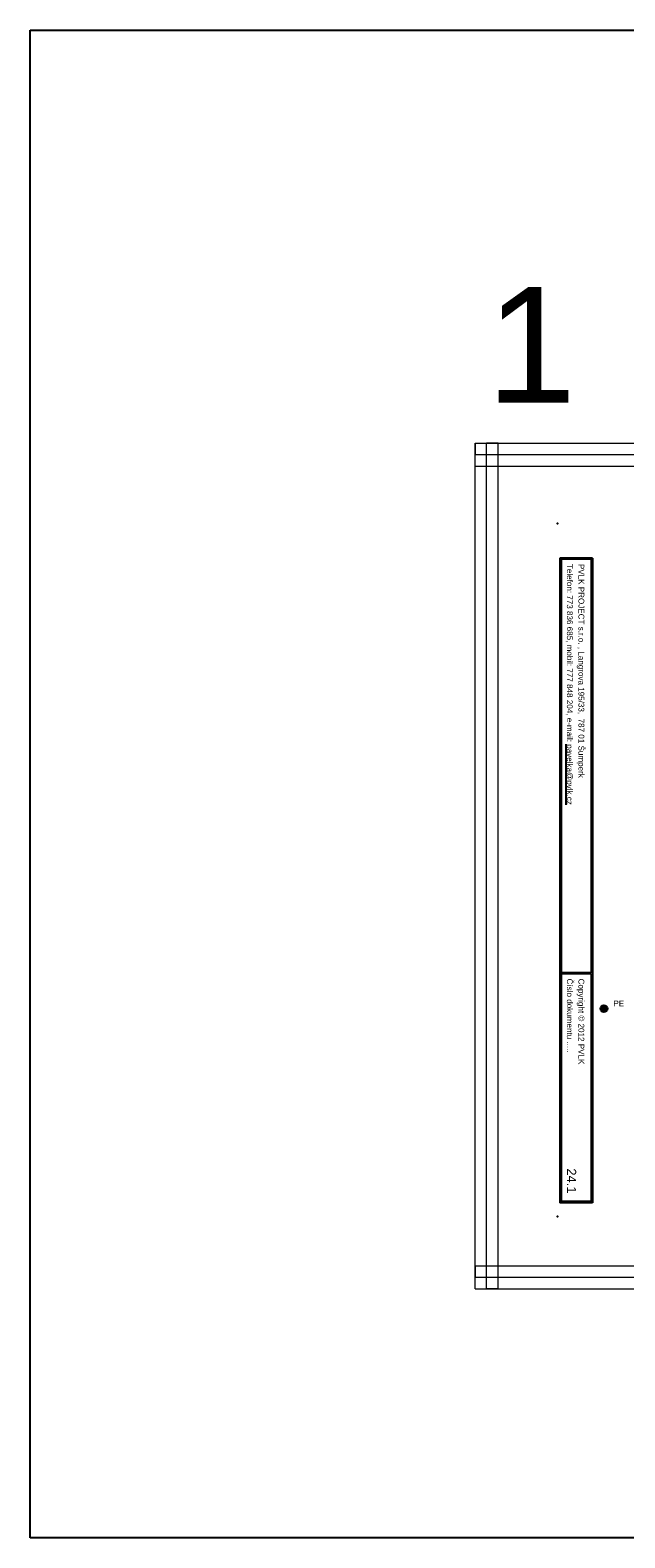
# Model space of a CAD drawing. Extents: x -3642 to 3381, y 3251 to 3904.
# Tile 1 of 41: x -3642 to -3385, y 3251 to 3904. Entities that reach past the tile are written whole.
import ezdxf
from ezdxf.enums import TextEntityAlignment as Align

# ---------------------------------------------------------------- set-up
doc = ezdxf.new("R2010")
doc.units = 0
doc.header["$MEASUREMENT"] = 0
for name, color, linetype in [('1-KRESBA', 7, 'Continuous'), ('__10-Popisy', 220, 'Continuous'), ('__Bílá', 7, 'Continuous'), ('__Vínová 220', 220, 'Continuous'), ('__Zelená', 3, 'Continuous')]:
    doc.layers.add(name, color=color, linetype=linetype)
doc.styles.add('Arial', font='arial.ttf')

# ---------------------------------------------------------------- blocks, each defined once
blk = doc.blocks.new('BLK_Razítko_malé_pro_rozváděče')
at = {"layer": '__Bílá'}
for p, q in [((15, -1), (15, -20)), ((15, -1), (294, -1)), ((15.5, -1.5), (15.5, -19.5)), ((15.5, -1.5), (184.5, -1.5)), ((184.5, -1.5), (184.5, -19.5)), ((185, -1.5), (185, -19.5)), ((185, -1.5), (293.5, -1.5)), ((293.5, -19.5), (293.5, -1.5)), ((294, -20), (294, -1)), ((15.5, -19.5), (184.5, -19.5)), ((185, -19.5), (293.5, -19.5)), ((15, -20), (294, -20)), ((15, -405), (15, -419)), ((15, -405), (294, -405)), ((15.5, -405.5), (15.5, -418.5)), ((15.5, -405.5), (194.5, -405.5)), ((194.5, -405.5), (194.5, -418.5)), ((195, -405.5), (195, -418.5)), ((195, -405.5), (293.5, -405.5)), ((293.5, -405.5), (293.5, -418.5)), ((294, -405), (294, -419)), ((15, -419), (294, -419)), ((15.5, -418.5), (194.5, -418.5)), ((195, -418.5), (293.5, -418.5))]:
    blk.add_line(p, q, dxfattribs=at)
for p in [(0, 0), (300, 0), (0, -420), (300, -420)]:
    blk.add_point(p, dxfattribs=at)
at = {"layer": '__Bílá', "style": 'Arial'}
for s, height, p in [('-', 3, (38, -7)), ('Dokument', 2.5, (187, -7)), ('-', 3, (210.5, -7)), ('SO/PS', 2.5, (17.5, -12)), ('-', 3, (38, -12)), ('Vypracoval', 2.5, (187, -12)), ('-', 3, (210.5, -12)), ('Investor', 2.5, (17.5, -17)), ('-', 3, (38, -17)), ('Datum', 2.5, (187, -17)), ('-', 3, (210.5, -17)), ('PVLK PROJECT s.r.o. , Langrova 195/33,  787 01 Šumperk', 2.5, (17.5, -411)), ('Copyright © 2012 PVLK', 2.5, (197, -411)), ('Telefon: 773 836 685, mobil: 777 848 204, e-mail: %%Upavelka@pvlk.cz', 2.5, (17.5, -416)), ('Číslo dokumentu .....', 2.5, (197, -416))]:
    blk.add_text(s, height=height, dxfattribs=at).set_placement(p)
at = {"layer": '__Vínová 220', "char_height": 2.5, "attachment_point": 7, "style": 'Arial'}
for s, insert in [('715 0908', (17.5, -7)), ('Rozšíření výrobního areálu firmy PLASTKON PRODUCT, S.R.O.', (42.5, -7.75)), ('R3 – Hlavní rozváděč 3NP', (215, -7.75)), ('SO 02 - Novostavba skladovací haly s administrativní budovou', (42.5, -12.75)), ('Miroslav Pavelka', (215, -12.75)), ('Plastkon product, s.r.o., Hlavní 147, Mikulovice 790 84', (42.5, -17.75)), ('06/2016', (215, -17.75))]:
    blk.add_mtext(s, dxfattribs=dict(at, insert=insert))
at = {"layer": '__Vínová 220', "style": 'Arial'}
blk.add_attdef('ČÍSLO', text='', height=4, dxfattribs=at).set_placement((290, -416), align=Align.RIGHT)
blk = doc.blocks.new('L0001A02')
at = {"linetype": 'Continuous'}
h = blk.add_hatch(color=256, dxfattribs=at)
edge = h.paths.add_edge_path()
edge.add_arc((0, 0), 1.5, 0, 360)
blk.add_circle((0, 0), 1.5)

msp = doc.modelspace()

# ---------------------------------------------------------------- linework, layer by layer
at = {"layer": '1-KRESBA', "color": 3}
msp.add_lwpolyline([(-3642.15, 3903.52), (3380.95, 3903.52), (3380.95, 3250.95), (-3642.15, 3250.95)], close=True, dxfattribs=at)
at = {"layer": '__Vínová 220', "lineweight": 0}
for p, q in [((-3449.73, 3724.82), (-3449.73, 3719.82)), ((-3449.73, 3724.82), (-2953.32, 3724.82)), ((-3449.73, 3358.74), (-3449.73, 3724.82)), ((-3449.73, 3724.82), (-3444.73, 3724.82)), ((-3449.73, 3714.82), (-3449.73, 3719.82)), ((-3449.73, 3719.82), (-2953.32, 3719.82)), ((-3444.73, 3358.74), (-3444.73, 3724.82)), ((-3439.73, 3724.82), (-3444.73, 3724.82)), ((-3439.73, 3358.74), (-3439.73, 3724.82)), ((-3449.73, 3714.82), (-2953.32, 3714.82)), ((-3449.73, 3368.74), (-3449.73, 3363.74)), ((-3449.73, 3368.74), (-2953.32, 3368.74)), ((-3449.73, 3358.74), (-3449.73, 3363.74)), ((-3449.73, 3363.74), (-2953.32, 3363.74)), ((-3449.73, 3358.74), (-2953.32, 3358.74)), ((-3449.73, 3358.74), (-3444.73, 3358.74)), ((-3439.73, 3358.74), (-3444.73, 3358.74))]:
    msp.add_line(p, q, dxfattribs=at)

# ---------------------------------------------------------------- block references
at = {"layer": '1-KRESBA', "rotation": 270}
msp.add_blockref('BLK_Razítko_malé_pro_rozváděče', (-2994.02, 3690), dxfattribs=at).add_auto_attribs({'ČÍSLO': '24.1'})
at = {"layer": '1-KRESBA'}
msp.add_blockref('L0001A02', (-3394.02, 3480), dxfattribs=at)

# ---------------------------------------------------------------- texts
at = {"layer": '__10-Popisy', "style": 'Arial'}
msp.add_text('1', height=50, dxfattribs=at).set_placement((-3444.85, 3742.31))
at = {"layer": '__Zelená', "linetype": 'Continuous', "style": 'Arial'}
msp.add_text('PE', height=2.5, dxfattribs=at).set_placement((-3389.91, 3481))

doc.saveas('drawing.dxf')
